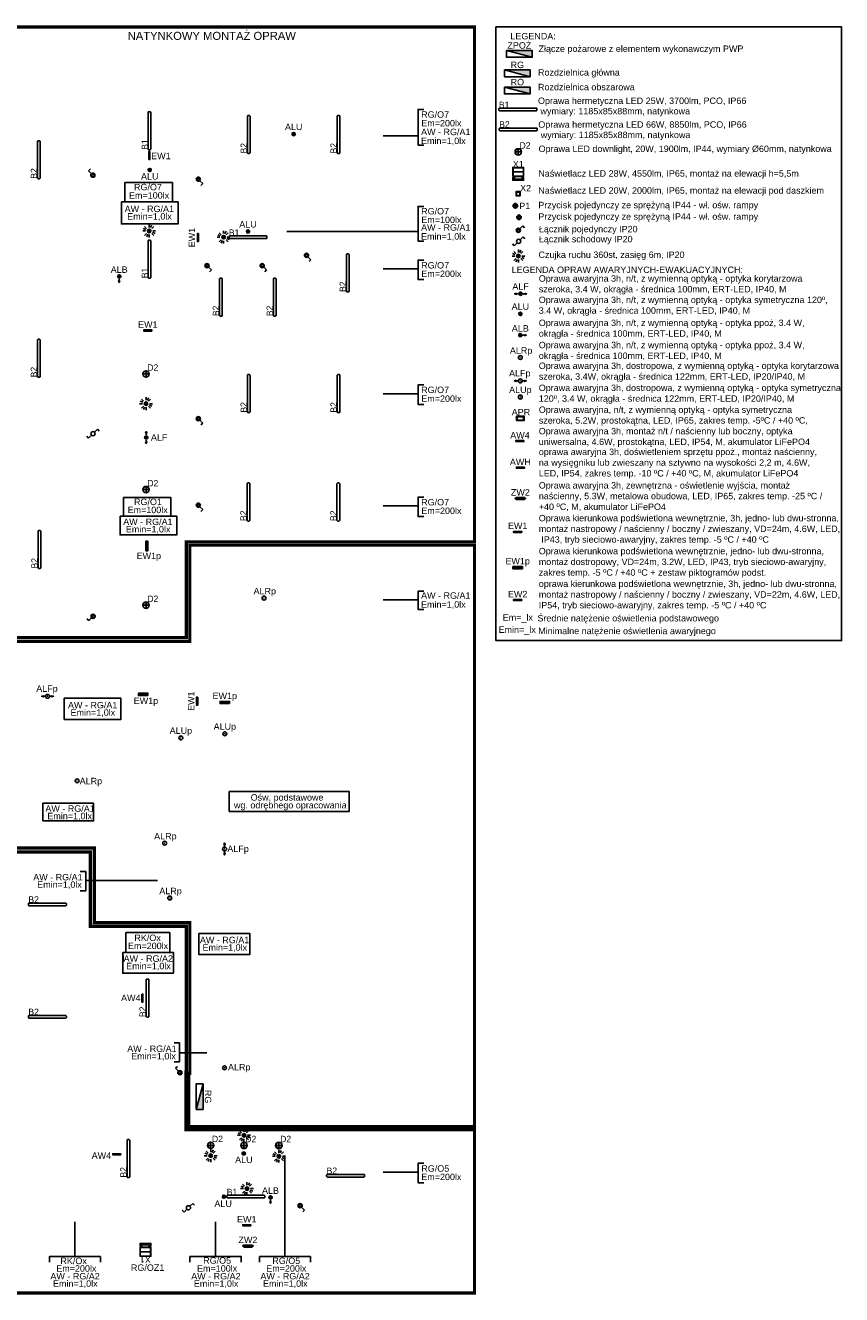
# Model space of a CAD drawing. Header units: millimetres. Extents: x 31144 to 89436, y 19352 to 26645.
# Tile 5 of 16: x 42088 to 44630, y 19368 to 23320. Entities that reach past the tile are written whole.
import ezdxf
from ezdxf.enums import TextEntityAlignment as Align

# ---------------------------------------------------------------- set-up
doc = ezdxf.new("R2010")
doc.units = ezdxf.units.MM
doc.header["$MEASUREMENT"] = 0
doc.linetypes.add('DASHED', pattern=[0.75, 0.5, -0.25])
for name, color, linetype in [('! PT Legenda', 7, 'Continuous'), ('! PT Opisy Legenda 2', 7, 'Continuous'), ('! PT Oświetlenie', 1, 'Continuous'), ('! PT Oświetlenie Adresy', 1, 'Continuous'), ('! PT Oświetlenie AW', 96, 'Continuous'), ('! PT Rozdzielnice', 5, 'Continuous'), ('_BDLUX_oprawy', 1, 'Continuous'), ('_HSA_ZAKRES_OPRACOWANIA', 213, 'Continuous')]:
    doc.layers.add(name, color=color, linetype=linetype)
doc.layers.add('!PT Strefa zasilania rozdzielnicy', color=7, linetype='Continuous', plot=False)
doc.layers.add('OSW_AWARYJNE', color=210, linetype='Continuous', lineweight=25)
doc.layers.add('OSW_AWARYJNE_KIERUNKOWE', color=3, linetype='Continuous', lineweight=25)
doc.styles.add('170401-11-Conveyor$0$ARIAL', font='arial.ttf', dxfattribs={"height": 5})
doc.styles.add('ARIAL', font='arial.ttf')

# ---------------------------------------------------------------- blocks, each defined once
blk = doc.blocks.new('Rozdzielnica m')
blk.add_hatch(color=256).paths.add_polyline_path([(40, 21.2), (-40, 21.2), (40, 0)])
blk.add_lwpolyline([(40, 0), (-40, 21.2)])
blk.add_lwpolyline([(-40, 21.2), (40, 21.2), (40, 0), (-40, 0)], close=True)
at = {"color": 7}
blk.add_attdef('NAZWA', (10.4, 31.2), '', height=20, dxfattribs=at)
blk = doc.blocks.new('EW2')
blk.add_lwpolyline([(125, -17), (125, 17), (-125, 17), (-125, -17)], close=True)
for points in [[(125, -17), (-125, 17)], [(-125, -17), (125, 17)]]:
    blk.add_lwpolyline(points)
blk = doc.blocks.new('EW1p')
for points in [[(148, -35), (148, 35), (-148, 35), (-148, -35)], [(125, -17), (125, 17), (-125, 17), (-125, -17)]]:
    blk.add_lwpolyline(points, close=True)
for points in [[(-125, -17), (125, 17)], [(125, -17), (-125, 17)]]:
    blk.add_lwpolyline(points)
blk = doc.blocks.new('EW1')
for points in [[(-125, -17), (125, 17)], [(125, -17), (-125, 17)]]:
    blk.add_lwpolyline(points)
blk.add_lwpolyline([(125, -17), (125, 17), (-125, 17), (-125, -17)], close=True)
blk = doc.blocks.new('ZW2')
for points in [[(135.5, 0), (-135.5, 0), (-135.5, -17), (-157.5, -17), (-157.5, -40), (-127.5, -40), (-127.5, -65), (127.5, -65), (127.5, -40), (157.5, -40), (157.5, -17), (135.5, -17), (135.5, 0)], [(157.5, -40), (157.5, -17), (-157.5, -17)], [(135.5, -17), (-135.5, -17)], [(-127.5, -40), (127.5, -40)], [(127.5, -40), (127.5, -65), (-127.5, -65), (-127.5, -40)], [(-127.5, -40), (-127.5, -65)], [(122.5, -40), (122.5, -60), (-122.5, -60), (-122.5, -40)], [(127.5, -40), (127.5, -65)]]:
    blk.add_lwpolyline(points)
blk = doc.blocks.new('AWH')
h = blk.add_hatch()
h.set_pattern_fill('ANSI31', color=256, scale=2.5, style=0)
h.set_pattern_definition([(45, (-2458.9335, 3747.364), (-5.61266, 5.61266), [])])
h.paths.add_polyline_path([(125, -17), (125, 17), (-125, 17), (-125, -17)])
at = {"ltscale": 0.1}
blk.add_lwpolyline([(125, 17), (125, -17), (-125, -17), (-125, 17)], close=True, dxfattribs=at)
blk = doc.blocks.new('AW4')
h = blk.add_hatch()
h.set_pattern_fill('ANSI31', color=256, scale=2.5, style=0)
h.set_pattern_definition([(45, (-2458.9335, 3747.364), (-5.61266, 5.61266), [])])
h.paths.add_polyline_path([(125, -17), (125, 17), (-125, 17), (-125, -17)])
at = {"ltscale": 0.1}
blk.add_lwpolyline([(125, 17), (125, -17), (-125, -17), (-125, 17)], close=True, dxfattribs=at)
blk = doc.blocks.new('ALUp')
at = {"ltscale": 0.1}
for radius in [61, 3.07]:
    blk.add_circle((0, 0), radius, dxfattribs=at)
blk = doc.blocks.new('ALFp')
at = {"ltscale": 0.1}
for points in [[(-13.1, 2), (-13.1, -2), (-18.6, 0), (-13.1, 2)], [(-13.1, 0), (-8.1, 0)], [(13.1, 2), (13.1, -2), (18.6, 0), (13.1, 2)], [(13.1, 0), (8.1, 0)]]:
    blk.add_lwpolyline(points, dxfattribs=at)
for radius in [6.1, 0.375]:
    blk.add_circle((0, 0), radius, dxfattribs=at)
blk = doc.blocks.new('ALRp')
at = {"ltscale": 0.1}
for radius in [6.1, 0.307]:
    blk.add_circle((0, 0), radius, dxfattribs=at)
blk = doc.blocks.new('ALB')
h = blk.add_hatch()
h.set_pattern_fill('ANSI31', color=256, scale=2.5, angle=360)
h.set_pattern_definition([(45, (-3134.228, 4869.684), (-5.61266, 5.61266), [])])
h.paths.add_polyline_path([(50, 0, 1), (-50, 0, 1)])
at = {"ltscale": 0.1}
for points in [[(131, 20), (131, -20), (186, 0), (131, 20)], [(131, 0), (81, 0)]]:
    blk.add_lwpolyline(points, dxfattribs=at)
for radius in [50, 3.75]:
    blk.add_circle((0, 0), radius, dxfattribs=at)
blk = doc.blocks.new('ALU')
h = blk.add_hatch()
h.set_pattern_fill('ANSI31', color=256, scale=2.5, angle=360)
h.set_pattern_definition([(45, (-3134.23, 4869.686), (-5.61266, 5.61266), [])])
h.paths.add_polyline_path([(50, 0, 1), (-50, 0, 1)])
at = {"ltscale": 0.1}
for radius in [50, 3.07]:
    blk.add_circle((0, 0), radius, dxfattribs=at)
blk = doc.blocks.new('ALF')
h = blk.add_hatch()
h.set_pattern_fill('ANSI31', color=256, scale=0.25, angle=360)
h.set_pattern_definition([(45, (-313.4228, 486.9684), (-0.561266, 0.561266), [])])
h.paths.add_polyline_path([(5, 0, 1), (-5, 0, 1)])
at = {"ltscale": 0.1}
for points in [[(-13.1, 2), (-13.1, -2), (-18.6, 0), (-13.1, 2)], [(-13.1, 0), (-8.1, 0)], [(13.1, 2), (13.1, -2), (18.6, 0), (13.1, 2)], [(13.1, 0), (8.1, 0)]]:
    blk.add_lwpolyline(points, dxfattribs=at)
for radius in [5, 0.375]:
    blk.add_circle((0, 0), radius, dxfattribs=at)
blk = doc.blocks.new('APR')
at = {"layer": 'OSW_AWARYJNE', "linetype": 'ByBlock'}
for points in [[(-11.8, -6.8), (11.8, -6.8), (11.8, 6.8), (-11.8, 6.8)], [(-10.3, -5.3), (10.3, -5.3), (10.3, 5.3), (-10.3, 5.3)]]:
    blk.add_lwpolyline(points, close=True, dxfattribs=at)
blk = doc.blocks.new('Czujka obecności (ruchu) 360')
blk.add_hatch(color=256).paths.add_polyline_path([(55, 0, 1), (-55, 0, 1)])
for points in [[(-112, 0), (-199, 0)], [(-104, 43), (-184, 76)], [(-141, 141), (-79, 79)], [(0, 112), (0, 199)], [(43, 104), (76, 184)], [(79, 79), (141, 141)], [(112, 0), (199, 0)], [(-79, -79), (-141, -141)], [(-43, -104), (-76, -184)], [(0, -112), (0, -199)], [(79, -79), (141, -141)], [(104, -43), (184, -76)]]:
    blk.add_lwpolyline(points)
blk.add_circle((0, 0), 55.3)
blk = doc.blocks.new('BDlux_B1')
at = {"layer": '_BDLUX_oprawy'}
blk.add_lwpolyline([(-56.75, -4.25), (56.75, -4.25, 0.4142136), (59.25, -1.75), (59.25, 1.75, 0.4142136), (56.75, 4.25), (-56.75, 4.25, 0.4142136), (-59.25, 1.75), (-59.25, -1.75, 0.4142136)], format="xyb", close=True, dxfattribs=at)
at = {"layer": '_BDLUX_oprawy', "color": 7, "lineweight": 30, "insert": (-59.25, 24.25), "char_height": 20, "attachment_point": 1}
blk.add_mtext_dynamic_manual_height_columns('B1', width=105.3716, gutter_width=1, heights=[0], dxfattribs=at)
blk = doc.blocks.new('BDlux_B2')
at = {"layer": '_BDLUX_oprawy'}
blk.add_lwpolyline([(-56.8, -4.2), (56.8, -4.2, 0.414214), (59.2, -1.8), (59.2, 1.8, 0.414214), (56.8, 4.2), (-56.8, 4.2, 0.414214), (-59.2, 1.8), (-59.2, -1.8, 0.414214)], format="xyb", close=True, dxfattribs=at)
at = {"layer": '_BDLUX_oprawy', "color": 7, "lineweight": 30, "insert": (-59.2, 25.4), "char_height": 20, "attachment_point": 1}
blk.add_mtext_dynamic_manual_height_columns('B2', width=105.372, gutter_width=1, heights=[0], dxfattribs=at)
blk = doc.blocks.new('BDlux_D2')
at = {"layer": '_BDLUX_oprawy'}
for p, q in [((-9.5, 0), (9.5, 0)), ((0, 9.5), (0, -9.5))]:
    blk.add_line(p, q, dxfattribs=at)
for radius in [10, 9.5]:
    blk.add_circle((0, 0), radius, dxfattribs=at)
at = {"layer": '_BDLUX_oprawy', "color": 7, "lineweight": 30, "insert": (4.1, 30), "char_height": 20, "attachment_point": 1}
blk.add_mtext_dynamic_manual_height_columns('D2', width=105.372, gutter_width=1, heights=[0], dxfattribs=at)
blk = doc.blocks.new('BDlux_X1')
at = {"layer": '_BDLUX_oprawy'}
blk.add_line((-16.15, 26), (16.15, 26), dxfattribs=at)
for points in [[(-16.9, 12), (16.9, 12), (16.9, 40), (-16.9, 40)], [(-16.15, 12.75), (16.15, 12.75), (16.15, 39.25), (-16.15, 39.25)], [(-11.9, 4), (11.9, 4), (11.9, 12), (-11.9, 12)]]:
    blk.add_lwpolyline(points, close=True, dxfattribs=at)
blk.add_lwpolyline([(-11.9, 8), (-16.9, 8), (-16.9, 0), (16.9, 0), (16.9, 8), (11.9, 8)], dxfattribs=at)
at = {"layer": '_BDLUX_oprawy', "color": 7, "lineweight": 30, "insert": (-16.9, 60), "char_height": 20, "attachment_point": 1, "style": 'ARIAL'}
blk.add_mtext_dynamic_manual_height_columns('X1', width=105.3716, gutter_width=1, heights=[0], dxfattribs=at)
blk = doc.blocks.new('BDlux_X2')
at = {"layer": '_BDLUX_oprawy'}
for points in [[(-6, -2), (6, -2), (6, 0), (-6, 0)], [(-6, -2), (6, -2), (6, -14), (-6, -14)], [(-5, -3), (5, -3), (5, -13), (-5, -13)]]:
    blk.add_lwpolyline(points, close=True, dxfattribs=at)
at = {"layer": '_BDLUX_oprawy', "color": 7, "lineweight": 30, "insert": (6, 20), "char_height": 20, "attachment_point": 1, "style": 'ARIAL'}
blk.add_mtext_dynamic_manual_height_columns('X2', width=105.372, gutter_width=1, heights=[0], dxfattribs=at)
blk = doc.blocks.new('A$7E879103992F2')
at = {"layer": '!PT Strefa zasilania rozdzielnicy', "transparency": 33554687}
h = blk.add_hatch(color=1, dxfattribs=at)
h.dxf.hatch_style = 1
h.paths.add_polyline_path([(4, 0, 1), (-4, 0, 1)])
blk.add_circle((0, 0), 7.18)
at = {"color": 1}
blk.add_circle((0, 0), 3.98, dxfattribs=at)
blk = doc.blocks.new('G$CFBBB206A')
at = {"transparency": 33554687}
h = blk.add_hatch(color=256, dxfattribs=at)
h.dxf.hatch_style = 1
h.paths.add_polyline_path([(7.2, 0, 1), (-7.2, 0, 1), (7.2, 0, 1)], is_closed=False)
h.paths.add_polyline_path([(4, 0, 1), (-4, 0, 1), (4, 0, 1)], is_closed=False, flags=16)
blk.add_circle((0, 0), 7.18)
at = {"color": 1}
blk.add_circle((0, 0), 3.98, dxfattribs=at)
blk = doc.blocks.new('Łącznik pojedyńczy IP20')
for p, q in [((46.8, 46.8), (136.8, 136.8)), ((136.8, 136.8), (194.4, 79.2))]:
    blk.add_line(p, q)
for radius in [64.8, 39.8]:
    blk.add_circle((0, 0), radius)
blk = doc.blocks.new('Łącznik schodowy IP20')
for p, q in [((46.8, 46.8), (136.8, 136.8)), ((136.8, 136.8), (194.4, 79.2)), ((-136.8, -136.8), (-194.4, -79.2)), ((-46.8, -46.8), (-136.8, -136.8))]:
    blk.add_line(p, q)
blk.add_circle((0, 0), 64.8)

msp = doc.modelspace()

# ---------------------------------------------------------------- linework, layer by layer
at = {"layer": '! PT Opisy Legenda 2'}
msp.add_lwpolyline([(43553.5, 23315.3), (44630.1, 23315.3), (44630.1, 21404.6), (43553.5, 21404.6)], close=True, dxfattribs=at)
for points in [[(43311.2, 22976.3), (43202.6, 22976.3)], [(43311.2, 22678), (42902.2, 22678)], [(42895.7, 19486.4), (42895.7, 19800.9)], [(42895.7, 19486.4), (42895.7, 19800.9)], [(42241.7, 19486.4), (42241.7, 19595)], [(42241.7, 19486.4), (42241.7, 19595)], [(42680.2, 19486.4), (42680.2, 19595)], [(42680.2, 19486.4), (42680.2, 19595)], [(42321.8, 19469.2), (42321.8, 19486.4), (42163, 19486.4), (42163, 19468.8)], [(42760.3, 19469.2), (42760.3, 19486.4), (42600.5, 19486.4), (42600.5, 19468.8)], [(42975.8, 19469.2), (42975.8, 19486.4), (42817.1, 19486.4), (42817.1, 19468.8)]]:
    msp.add_lwpolyline(points)

# ---------------------------------------------------------------- block references
at = {"layer": '! PT Oświetlenie', "xscale": 0.1, "yscale": 0.1, "zscale": 0.1}
for p, rotation in [((42298.2, 22853.8), 89.99999999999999), ((42626.5, 22841.4), 270), ((42963.4, 22604.3), 270), ((42653.4, 22572.3), 270), ((42825.4, 22572.3), 270), ((42626.5, 22095.7), 270), ((42626.5, 21826.3), 270), ((42298.9, 21480.4), 180), ((42943.6, 19644.9), 270)]:
    msp.add_blockref('Łącznik pojedyńczy IP20', p, dxfattribs=dict(at, rotation=rotation))
at = {"layer": '! PT Oświetlenie'}
msp.add_blockref('A$7E879103992F2', (43613.9, 22758.6), dxfattribs=at)
at = {"layer": '! PT Oświetlenie', "xscale": 0.1, "yscale": 0.1, "zscale": 0.1}
for name, p in [('Łącznik pojedyńczy IP20', (43623.4, 22682.1)), ('Czujka obecności (ruchu) 360', (42705.2, 22660.7)), ('Łącznik schodowy IP20', (43624.1, 22647.9)), ('Czujka obecności (ruchu) 360', (43623.4, 22602.2, -15438)), ('Czujka obecności (ruchu) 360', (42463.6, 22142.3)), ('Łącznik schodowy IP20', (42298.4, 22049)), ('Czujka obecności (ruchu) 360', (42768.7, 19864.3)), ('Czujka obecności (ruchu) 360', (42665.1, 19800.7)), ('Czujka obecności (ruchu) 360', (42877.4, 19798.9)), ('Czujka obecności (ruchu) 360', (42778, 19698.1)), ('Łącznik schodowy IP20', (42595.7, 19638.5))]:
    msp.add_blockref(name, p, dxfattribs=at)
at = {"layer": '! PT Rozdzielnice'}
ref = msp.add_blockref('Rozdzielnica m', (43626.3, 23220.9, -7719), dxfattribs=at)
ref.add_attrib('NAZWA', 'ZPOŻ', dxfattribs={"layer": '0', "color": 7, "height": 20, "style": 'ARIAL'}).set_placement((43626.4, 23247.9, -7719), align=Align.CENTER)
ref = msp.add_blockref('Rozdzielnica m', (43620, 23160.3, -7719), dxfattribs=at)
ref.add_attrib('NAZWA', 'RG', dxfattribs={"layer": '0', "color": 7, "height": 20, "style": 'ARIAL'}).set_placement((43620.1, 23187.3, -7719), align=Align.CENTER)
ref = msp.add_blockref('Rozdzielnica m', (43620, 23106.8, -7719), dxfattribs=at)
ref.add_attrib('NAZWA', 'RO', dxfattribs={"layer": '0', "color": 7, "height": 20, "style": 'ARIAL'}).set_placement((43620.1, 23133.8, -7719), align=Align.CENTER)
ref = msp.add_blockref('Rozdzielnica m', (42619.9, 19984.9), dxfattribs=dict(at, rotation=270))
ref.add_attrib('NAZWA', 'RG', dxfattribs={"layer": '0', "color": 7, "height": 20, "rotation": 270, "style": 'ARIAL'}).set_placement((42646.9, 19984.7), align=Align.CENTER)
ref = msp.add_blockref('Rozdzielnica m', (42619.9, 19984.9), dxfattribs=dict(at, rotation=270))
ref.add_attrib('NAZWA', 'RG', dxfattribs={"layer": '0', "color": 7, "height": 20, "rotation": 270, "style": 'ARIAL'}).set_placement((42646.9, 19984.7), align=Align.CENTER)
at = {"layer": '_BDLUX_oprawy'}
for name, p in [('BDlux_B1', (43621.9, 23058.5)), ('BDlux_B2', (43622.9, 22996.5)), ('BDlux_D2', (43622.9, 22926.3)), ('BDlux_X1', (43622.9, 22837.9)), ('BDlux_X2', (43622.9, 22803.5)), ('BDlux_B1', (42780.9, 22660.6)), ('BDlux_D2', (42463.6, 22234.8)), ('BDlux_D2', (42463.6, 21514.8)), ('BDlux_B2', (42156.4, 20583.1)), ('BDlux_B2', (42156.4, 20233.1)), ('BDlux_D2', (42664.9, 19832.9)), ('BDlux_D2', (42768.7, 19832.7)), ('BDlux_D2', (42877.4, 19832.7)), ('BDlux_B2', (43085.3, 19738.4)), ('BDlux_B1', (42774.4, 19673.4))]:
    msp.add_blockref(name, p, dxfattribs=at)
for name, p, rotation in [('BDlux_B1', (42474.1, 22992.3), 90), ('BDlux_B2', (42783.4, 22980.6), 90), ('BDlux_B2', (43063.4, 22980.6), 90), ('BDlux_B2', (42129.9, 22902.1), 90), ('BDlux_B1', (42474.1, 22592.3), 90), ('BDlux_B2', (43091.9, 22549.6), 90), ('BDlux_B2', (42696.9, 22474.1), 90), ('BDlux_B2', (42864.4, 22474.1), 90), ('BDlux_B2', (42129.9, 22283.6), 90), ('BDlux_B2', (42783.4, 22173.8), 90), ('BDlux_B2', (43063.4, 22173.8), 90), ('BDlux_B2', (42782.6, 21836.2), 90), ('BDlux_B2', (43062.6, 21836.2), 90), ('BDlux_B2', (42131.6, 21688.3), 90), ('BDlux_B2', (42468.6, 20291.6), 90), ('BDlux_B2', (42408.6, 19791.8), 90), ('BDlux_X1', (42461.8, 19527.4), 180)]:
    msp.add_blockref(name, p, dxfattribs=dict(at, rotation=rotation))
at = {"layer": 'OSW_AWARYJNE', "color": 1, "xscale": 0.1, "yscale": 0.1, "zscale": 0.1}
for name, p in [('ALU', (42923.5, 22981.8)), ('ALU', (42475.1, 22870.1)), ('ALU', (42781.2, 22678.3)), ('ALU', (43629.5, 22421.9)), ('ALB', (43629.4, 22355.9)), ('ALUp', (43629.5, 22163)), ('ZW2', (43629.5, 21850.2)), ('ALUp', (42572.2, 21101.7)), ('ALUp', (42709.1, 21114.6)), ('ALU', (42768, 19807.6)), ('ALU', (42706.4, 19673)), ('ZW2', (42781.1, 19522.5))]:
    msp.add_blockref(name, p, dxfattribs=at)
for p, rotation in [((42380.4, 22538.7), 270), ((42851.6, 19671), 269.9999999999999)]:
    msp.add_blockref('ALB', p, dxfattribs=dict(at, rotation=rotation))
at = {"layer": 'OSW_AWARYJNE'}
for name, p in [('ALF', (43630.2, 22484.7)), ('ALRp', (43629.5, 22286.1)), ('ALFp', (43629.5, 22213.3)), ('APR', (43629.4, 22096.6)), ('ALRp', (42831.2, 21536.9)), ('ALFp', (42157, 21231.1)), ('ALRp', (42248.9, 20968)), ('ALRp', (42521.6, 20773.9)), ('ALRp', (42537.6, 20603.2)), ('ALRp', (42708, 20074.5))]:
    msp.add_blockref(name, p, dxfattribs=at)
at = {"layer": 'OSW_AWARYJNE', "rotation": 90}
for name, p in [('ALF', (42464.4, 22037)), ('ALFp', (42708.3, 20755.8))]:
    msp.add_blockref(name, p, dxfattribs=at)
at = {"layer": 'OSW_AWARYJNE', "xscale": 0.1, "yscale": 0.1, "zscale": 0.1}
for name, p in [('AW4', (43628.3, 22026)), ('AWH', (43629.5, 21943.2)), ('AW4', (42372.4, 19805.1))]:
    msp.add_blockref(name, p, dxfattribs=at)
at = {"layer": 'OSW_AWARYJNE', "xscale": 0.1, "yscale": 0.1, "zscale": 0.1, "rotation": 90}
msp.add_blockref('AW4', (42452.3, 20291.6), dxfattribs=at)
at = {"layer": 'OSW_AWARYJNE_KIERUNKOWE', "xscale": 0.1, "yscale": 0.1, "zscale": 0.1}
for name, p, rotation in [('EW1', (42474.2, 22915.2), 90), ('EW1', (42625.3, 22659.7), 90), ('EW1p', (42466.1, 21699), 270), ('EW1', (42622.8, 21216), 90)]:
    msp.add_blockref(name, p, dxfattribs=dict(at, rotation=rotation))
for name, p in [('EW1', (42469.2, 22370.3)), ('EW1', (43621.1, 21743.1)), ('EW1p', (43621.1, 21631.7)), ('EW2', (43621.1, 21530.7)), ('EW1p', (42454.6, 21237)), ('EW1p', (42708.9, 21212)), ('EW1', (42777.5, 19584))]:
    msp.add_blockref(name, p, dxfattribs=at)

# ---------------------------------------------------------------- texts
at = {"layer": '! PT Legenda', "style": 'ARIAL'}
for s, p in [('Przycisk pojedynczy ze sprężyną IP44 - wł. ośw. rampy', (43685.5, 22750.9)), ('Przycisk pojedynczy ze sprężyną IP44 - wł. ośw. rampy', (43685.5, 22715.1)), ('Łącznik pojedynczy IP20', (43687.1, 22676.1, -15438)), ('Łącznik schodowy IP20', (43687.2, 22644.8)), ('Czujka ruchu 360st, zasięg 6m, IP20', (43686, 22596.1, -15438))]:
    msp.add_text(s, height=20, dxfattribs=at).set_placement(p)
at = {"layer": '! PT Opisy Legenda 2', "style": 'ARIAL'}
for s, p in [('LEGENDA:', (43598.5, 23276.7, 7719)), ('Złącze pożarowe z elementem wykonawczym PWP', (43686.1, 23237.7, 857.7)), ('Rozdzielnica główna', (43684.5, 23163.9, 857.7)), ('Rozdzielnica obszarowa', (43684.5, 23118.3, 857.7)), ('Oprawa hermetyczna LED 25W, 3700lm, PCO, IP66', (43684.4, 23075.6, 23157)), (' wymiary: 1185x85x88mm, natynkowa', (43684.4, 23043.3, 23157)), ('Oprawa hermetyczna LED 66W, 8850lm, PCO, IP66', (43685.4, 23001.6, 23157)), (' wymiary: 1185x85x88mm, natynkowa', (43685.4, 22969.3, 23157)), ('Oprawa LED downlight, 20W, 1900lm, IP44, wymiary Ø60mm, natynkowa', (43686.3, 22926.1, 23157)), ('Naświetlacz LED 28W, 4550lm, IP65, montaż na elewacji h=5,5m', (43685.4, 22849.3, 23157)), ('Naświetlacz LED 20W, 2000lm, IP65, montaż na elewacji pod daszkiem', (43685.4, 22796.2, 23157)), ('LEGENDA OPRAW AWARYJNYCH-EWAKUACYJNYCH:', (43602.5, 22549.3, 31733.7))]:
    msp.add_text(s, height=20, dxfattribs=at).set_placement(p)
at = {"layer": '! PT Opisy Legenda 2', "char_height": 20, "attachment_point": 1, "style": 'ARIAL'}
for s, insert, width in [('Oprawa awaryjna 3h, n/t, z wymienną optyką - optyka korytarzowa szeroka, 3.4 W, okrągła - średnica 100mm, ERT-LED, IP40, M', (43686.9, 22542.2), 906.331), ('Oprawa awaryjna 3h, n/t, z wymienną optyką - optyka symetryczna 120º, 3.4 W, okrągła - średnica 100mm, ERT-LED, IP40, M', (43686.9, 22475.6), 900.257), ('Oprawa awaryjna 3h, n/t, z wymienną optyką - optyka ppoż, 3.4 W, okrągła - średnica 100mm, ERT-LED, IP40, M', (43686.9, 22404.1), 889), ('Oprawa awaryjna 3h, n/t, z wymienną optyką - optyka ppoż, 3.4 W, okrągła - średnica 100mm, ERT-LED, IP40, M', (43686.9, 22335), 889), ('Oprawa awaryjna 3h, dostropowa, z wymienną optyką - optyka korytarzowa szeroka, 3.4W, okrągła - średnica 122mm, ERT-LED, IP20/IP40, M', (43686.9, 22270.4), 943.196), ('Oprawa awaryjna 3h, dostropowa, z wymienną optyką - optyka symetryczna 120º, 3.4 W, okrągła - średnica 122mm, ERT-LED, IP20/IP40, M', (43686.9, 22201.6), 957.661), ('Oprawa awaryjna, n/t, z wymienną optyką - optyka symetryczna szeroka, 5.2W, prostokątna, LED, IP65, zakres temp. -5ºC / +40 ºC,', (43686.9, 22133.6), 889), ('Oprawa awaryjna 3h, montaż n/t / naścienny lub boczny, optyka uniwersalna, 4.6W, prostokątna, LED, IP54, M, akumulator LiFePO4', (43686.9, 22066.9), 889), ('oprawa awaryjna 3h, doświetleniem sprzętu ppoż., montaż naścienny, na wysięgniku lub zwieszany na sztywno na wysokości 2,2 m, 4.6W,  LED, IP54, zakres temp. -10 ºC / +40 ºC, M, akumulator LiFePO4', (43686.9, 22002.3), 889), ('Oprawa awaryjna 3h, zewnętrzna - oświetlenie wyjścia, montaż naścienny, 5.3W, metalowa obudowa, LED, IP65, zakres temp. -25 ºC / +40 ºC, M, akumulator LiFePO4', (43686.9, 21898.1), 889), ('Oprawa kierunkowa podświetlona wewnętrznie, 3h, jedno- lub dwu-stronna, montaż nastropowy / naścienny / boczny / zwieszany, VD=24m, 4.6W, LED,  IP43, tryb sieciowo-awaryjny, zakres temp. -5 ºC / +40 ºC', (43686.9, 21796.1), 936.047), ('Oprawa kierunkowa podświetlona wewnętrznie, jedno- lub dwu-stronna, montaż dostropowy, VD=24m, 3.2W, LED, IP43, tryb sieciowo-awaryjny, zakres temp. -5 ºC / +40 ºC + zestaw piktogramów podst.', (43686.9, 21693.3), 936.047), ('oprawa kierunkowa podświetlona wewnętrznie, 3h, jedno- lub dwu-stronna, montaż nastropowy / naścienny / boczny / zwieszany, VD=22m, 4.6W, LED, IP54, tryb sieciowo-awaryjny, zakres temp. -5 ºC / +40 ºC ', (43686.9, 21591.6), 936.047)]:
    msp.add_mtext(s, dxfattribs=dict(at, insert=insert, width=width))
at = {"layer": '! PT Oświetlenie Adresy', "char_height": 20, "attachment_point": 1, "style": 'ARIAL', "bg_fill": 3, "box_fill_scale": 1, "bg_fill_color": 256, "bg_fill_true_color": 13158600, "bg_fill_transparency": 0}
for insert in [(43321, 22556.9, -230.3), (43321, 22168.1, -230.3), (43321, 21818.8, -230.3)]:
    msp.add_mtext('Em=200lx', dxfattribs=dict(at, insert=insert))
at = {"layer": '! PT Oświetlenie AW', "char_height": 20, "attachment_point": 1, "style": 'ARIAL', "bg_fill": 3, "box_fill_scale": 1, "bg_fill_color": 256, "bg_fill_true_color": 13158600, "bg_fill_transparency": 0}
for insert in [(42405.1, 22735.7), (42400.6, 21761.3), (43320.3, 21527.1), (42639.4, 20459.2), (42173.9, 19412.4), (42612.4, 19412.4)]:
    msp.add_mtext('Emin=1,0lx', dxfattribs=dict(at, insert=insert))
at = {"layer": '_HSA_ZAKRES_OPRACOWANIA', "color": 3, "linetype": 'DASHED', "ltscale": 60, "style": 'ARIAL'}
msp.add_text('NATYNKOWY MONTAŻ OPRAW', height=25, dxfattribs=at).set_placement((42406.5, 23275.2, 31733.7))
at = {"layer": 'OSW_AWARYJNE', "ltscale": 0.1, "style": '170401-11-Conveyor$0$ARIAL'}
for s, p in [('ALU', (42923.5, 23004.3, -0.2)), ('ALU', (42475.2, 22850.2, -0.2)), ('ALU', (42781.2, 22700.8, -0.2)), ('ALB', (42380.1, 22559.7, -0.2)), ('ALF', (43630.2, 22507.2, -0.2)), ('ALU', (43629.5, 22444.4, -0.2)), ('ALB', (43629.4, 22376.9, -0.2)), ('ALRp', (43631.9, 22307.8, -0.2)), ('ALFp', (43627.7, 22237.2, -0.2)), ('ALUp', (43629.5, 22185.5, -0.2)), ('APR', (43631.4, 22116.2, -0.2)), ('AW4', (43628.3, 22043.7, -0.2)), ('ALF', (42504.6, 22037.4, -0.2)), ('AWH', (43629.5, 21960.9, -0.2)), ('ZW2', (43629.5, 21866.2, -0.2)), ('ALRp', (42833.5, 21558.7, -0.2)), ('ALFp', (42155.2, 21255, -0.2)), ('ALUp', (42709.1, 21137.1, -0.2)), ('ALUp', (42572.3, 21124.3, -0.2)), ('ALRp', (42291.9, 20967.3, -0.2)), ('ALRp', (42523.9, 20795.6, -0.2)), ('ALFp', (42750.3, 20756.3, -0.2)), ('ALRp', (42540, 20625, -0.2)), ('AW4', (42416.3, 20291.9, -0.2)), ('ALRp', (42753.8, 20076.4, -0.2)), ('AW4', (42324.6, 19800.9, -0.2)), ('ALU', (42768.4, 19787.9, -0.2)), ('ALB', (42851.3, 19691.9, -0.2)), ('ALU', (42703.9, 19651.2, -0.2)), ('ZW2', (42781.1, 19538.5, -0.2))]:
    msp.add_text(s, height=20, dxfattribs=at).set_placement(p, align=Align.MIDDLE_CENTER)
at = {"layer": 'OSW_AWARYJNE_KIERUNKOWE', "ltscale": 0.1, "style": '170401-11-Conveyor$0$ARIAL'}
for s, p in [('EW1', (42510.1, 22913.7, -0.2)), ('EW1', (42469.2, 22389, -0.2)), ('EW1', (43621.1, 21761.8, -0.2)), ('EW1p', (42472.4, 21668.4, -0.2)), ('EW1p', (43621.1, 21652.2, -0.2)), ('EW2', (43621.1, 21549.4, -0.2)), ('EW1p', (42463.4, 21217.3, -0.2)), ('EW1p', (42708.9, 21232.5, -0.2)), ('EW1', (42777.5, 19602.7, -0.2))]:
    msp.add_text(s, height=20, dxfattribs=at).set_placement(p, align=Align.MIDDLE_CENTER)
for p in [(42606.6, 22659.7, -0.2), (42604.1, 21216, -0.2)]:
    msp.add_text('EW1', height=20, rotation=90, dxfattribs=at).set_placement(p, align=Align.MIDDLE_CENTER)

# ---------------------------------------------------------------- next in the draw order: linework, layer by layer
for points in [[(43328.4, 22589.7), (43311.2, 22589.7), (43311.2, 22529), (43328.8, 22529)], [(43311.2, 22561.9), (43202.6, 22561.9)], [(43311.2, 22173.2), (43202.6, 22173.2)], [(43328.4, 22200.9), (43311.2, 22200.9), (43311.2, 22140.2), (43328.8, 22140.2)], [(43311.2, 21823.9), (43202.6, 21823.9)], [(43328.4, 21851.6), (43311.2, 21851.6), (43311.2, 21791), (43328.8, 21791)]]:
    msp.add_lwpolyline(points)

# ---------------------------------------------------------------- next in the draw order: block references
at = {"layer": '! PT Oświetlenie', "xscale": 0.1, "yscale": 0.1, "zscale": 0.1}
msp.add_blockref('Czujka obecności (ruchu) 360', (42473.4, 22680.2), dxfattribs=at)

# ---------------------------------------------------------------- next in the draw order: texts
at = {"layer": '! PT Oświetlenie Adresy', "insert": (43626.2, 22768.1, -230.3), "char_height": 20, "attachment_point": 1, "style": 'ARIAL', "bg_fill": 3, "box_fill_scale": 1, "bg_fill_color": 256, "bg_fill_true_color": 13158600, "bg_fill_transparency": 0}
msp.add_mtext('P1', dxfattribs=at)
at = {"layer": '! PT Oświetlenie AW', "char_height": 20, "attachment_point": 1, "style": 'ARIAL', "bg_fill": 3, "box_fill_scale": 1, "bg_fill_color": 256, "bg_fill_true_color": 13158600, "bg_fill_transparency": 0}
for s, insert in [('Emin=1,0lx', (43320.3, 22970.7)), ('AW - RG/A1', (42397.1, 22758.8)), ('Emin=1,0lx', (43320.3, 22673.3)), ('AW - RG/A1', (42392.6, 21784.5)), ('AW - RG/A1', (43320.4, 21554.9)), ('Emin=_lx', (43561.8, 21448.7, 15438)), ('AW - RG/A1', (42631.5, 20482.4)), ('AW - RG/A2', (42165.9, 19435.5)), ('AW - RG/A2', (42604.4, 19435.5))]:
    msp.add_mtext(s, dxfattribs=dict(at, insert=insert))

# ---------------------------------------------------------------- next in the draw order: linework, layer by layer
for points in [[(42387, 22770.6), (42563.6, 22770.6), (42563.6, 22701.9), (42387, 22701.9)], [(42382.6, 21791.9), (42559.1, 21791.9), (42559.1, 21733.9), (42382.6, 21733.9)], [(42628.5, 20492.7), (42786.5, 20492.7), (42786.5, 20426.7), (42628.5, 20426.7)]]:
    msp.add_lwpolyline(points, close=True)
for points in [[(43328.4, 21558.4), (43311.2, 21558.4), (43311.2, 21501.8), (43328.8, 21501.8)], [(43311.2, 21531.7), (43202.6, 21531.7)]]:
    msp.add_lwpolyline(points)
at = {"layer": '_HSA_ZAKRES_OPRACOWANIA', "linetype": 'DASHED', "ltscale": 60, "const_width": 10}
msp.add_lwpolyline([(41444.5, 21360.5), (41662.4, 21360.5), (41662.4, 21395.5), (41697.4, 21395.5), (41697.4, 21411.2), (41757.4, 21411.2), (41757.4, 21402.5), (42599.9, 21402.5), (42599.9, 21701.9), (43486.8, 21701.9), (43486.8, 19891.4), (42596.9, 19891.4), (42596.9, 20057.1), (42599.9, 20057.1), (42599.9, 20526.1), (42302.4, 20526.1), (42302.4, 20759.1), (41444.5, 20759.1), (41444.5, 21360.5)], dxfattribs=at)

# ---------------------------------------------------------------- next in the draw order: block references
at = {"layer": '! PT Oświetlenie'}
msp.add_blockref('G$CFBBB206A', (43625.2, 22722.7), dxfattribs=at)

# ---------------------------------------------------------------- next in the draw order: texts
at = {"layer": '! PT Opisy Legenda 2', "style": 'ARIAL'}
msp.add_text('Minimalne natężenie oświetlenia awaryjnego', height=20, dxfattribs=at).set_placement((43685.3, 21424.7, 15438))
at = {"layer": '! PT Oświetlenie Adresy', "insert": (43574.7, 21486.5, 15438), "char_height": 20, "attachment_point": 1, "style": 'ARIAL', "bg_fill": 3, "box_fill_scale": 1, "bg_fill_color": 256, "bg_fill_true_color": 13158600, "bg_fill_transparency": 0}
msp.add_mtext('Em=_lx', dxfattribs=at)
at = {"layer": '! PT Oświetlenie AW', "char_height": 20, "attachment_point": 1, "style": 'ARIAL', "bg_fill": 3, "box_fill_scale": 1, "bg_fill_color": 256, "bg_fill_true_color": 13158600, "bg_fill_transparency": 0}
for insert in [(43320.4, 22998.5), (43320.4, 22701)]:
    msp.add_mtext('AW - RG/A1', dxfattribs=dict(at, insert=insert))

# ---------------------------------------------------------------- next in the draw order: linework, layer by layer
for points in [[(43311.2, 22976.3), (43202.6, 22976.3)], [(43311.2, 22678), (42902.2, 22678)]]:
    msp.add_lwpolyline(points)

# ---------------------------------------------------------------- next in the draw order: texts
at = {"layer": '! PT Opisy Legenda 2', "style": 'ARIAL'}
msp.add_text('Średnie natężenie oświetlenia podstawowego', height=20, dxfattribs=at).set_placement((43682.7, 21464.3, 15438))
at = {"layer": '! PT Oświetlenie Adresy', "char_height": 20, "attachment_point": 1, "style": 'ARIAL', "bg_fill": 3, "box_fill_scale": 1, "bg_fill_color": 256, "bg_fill_true_color": 13158600, "bg_fill_transparency": 0}
for s, insert in [('Em=200lx', (43321, 23025.8, -230.3)), ('Em=100lx', (42410.7, 22800.8, -230.3)), ('Em=100lx', (43321, 22724.7, -230.3)), ('Em=100lx', (42406.3, 21821.5, -230.3)), ('wg. odrębnego opracowania', (42737.5, 20902.1, -230.3))]:
    msp.add_mtext(s, dxfattribs=dict(at, insert=insert))
at = {"layer": '! PT Oświetlenie AW', "char_height": 20, "attachment_point": 1, "style": 'ARIAL', "bg_fill": 3, "box_fill_scale": 1, "bg_fill_color": 256, "bg_fill_true_color": 13158600, "bg_fill_transparency": 0}
for insert in [(42228.7, 21190.5), (42156.4, 20868.4), (42124.8, 20654.8), (42417.5, 20120.6)]:
    msp.add_mtext('Emin=1,0lx', dxfattribs=dict(at, insert=insert))

# ---------------------------------------------------------------- next in the draw order: linework, layer by layer
for points in [[(43328.4, 23058.6), (43311.2, 23058.6), (43311.2, 22947.8), (43328.8, 22947.8)], [(43328.4, 22756.6), (43311.2, 22756.6), (43311.2, 22648.4), (43328.8, 22648.4)], [(42275.8, 20657.2), (42499.9, 20657.2)], [(42568.4, 20121.1), (42652.9, 20121.1)]]:
    msp.add_lwpolyline(points)
msp.add_lwpolyline([(42398, 22830.8), (42545.8, 22830.8), (42545.8, 22770.6), (42398, 22770.6)], close=True)

# ---------------------------------------------------------------- next in the draw order: block references
at = {"layer": '! PT Oświetlenie', "xscale": 0.1, "yscale": 0.1, "zscale": 0.1, "rotation": 89.99999999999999}
msp.add_blockref('Łącznik pojedyńczy IP20', (42569.2, 20059.1), dxfattribs=at)

# ---------------------------------------------------------------- next in the draw order: texts
at = {"layer": '! PT Oświetlenie Adresy', "char_height": 20, "attachment_point": 1, "style": 'ARIAL', "bg_fill": 3, "box_fill_scale": 1, "bg_fill_color": 256, "bg_fill_true_color": 13158600, "bg_fill_transparency": 0}
for s, insert in [('RG/O1', (42426.2, 21846.5, -230.3)), ('Ośw. podstawowe', (42789.6, 20926.4, -230.3))]:
    msp.add_mtext(s, dxfattribs=dict(at, insert=insert))
at = {"layer": '! PT Oświetlenie AW', "char_height": 20, "attachment_point": 1, "style": 'ARIAL', "bg_fill": 3, "box_fill_scale": 1, "bg_fill_color": 256, "bg_fill_true_color": 13158600, "bg_fill_transparency": 0}
for insert in [(42220.7, 21213.7), (42150.2, 20891.6), (42112.5, 20678), (42405.2, 20143.8)]:
    msp.add_mtext('AW - RG/A1', dxfattribs=dict(at, insert=insert))

# ---------------------------------------------------------------- next in the draw order: linework, layer by layer
for points in [[(42393.8, 21850.7), (42540.6, 21850.7), (42540.6, 21791.9), (42393.8, 21791.9)], [(42209.1, 21225.3), (42385.6, 21225.3), (42385.6, 21159.3), (42209.1, 21159.3)], [(42722.7, 20934.5), (43096.4, 20934.5), (43096.4, 20872.6), (42722.7, 20872.6)], [(42142.6, 20897.9), (42300.5, 20897.9), (42300.5, 20843.3), (42142.6, 20843.3)]]:
    msp.add_lwpolyline(points, close=True)
for points in [[(42258.6, 20625.4), (42275.8, 20625.4), (42275.8, 20685.4), (42258.2, 20685.4)], [(42551.3, 20093.2), (42568.4, 20093.2), (42568.4, 20152.1), (42550.9, 20152.1)]]:
    msp.add_lwpolyline(points)
at = {"layer": '_HSA_ZAKRES_OPRACOWANIA', "color": 3, "linetype": 'DASHED', "ltscale": 60, "const_width": 10}
for points in [[(41667.6, 21405), (41667.6, 23315.3), (43486.8, 23315.3), (43486.8, 21712.3), (42589.1, 21712.3), (42589.1, 21414.1), (41766.8, 21414.1), (41766.8, 21424.9), (41687.8, 21424.9), (41687.8, 21405), (41667.6, 21405)], [(41444.5, 20759.1), (41444.5, 19373.1), (43486.8, 19373.1), (43486.8, 19891.4)], [(41444.5, 20746.1), (42290.4, 20746.1), (42290.4, 20514.6), (42589.5, 20514.6), (42589.5, 20060), (42587.5, 20060), (42587.5, 19881.5), (43486.8, 19881.5)]]:
    msp.add_lwpolyline(points, dxfattribs=at)

# ---------------------------------------------------------------- next in the draw order: block references
at = {"layer": '_BDLUX_oprawy'}
msp.add_blockref('BDlux_D2', (42463.6, 21874.8), dxfattribs=at)

# ---------------------------------------------------------------- next in the draw order: texts
at = {"layer": '! PT Oświetlenie Adresy', "char_height": 20, "attachment_point": 1, "style": 'ARIAL', "bg_fill": 3, "box_fill_scale": 1, "bg_fill_color": 256, "bg_fill_true_color": 13158600, "bg_fill_transparency": 0}
for s, insert in [('RG/O7', (43320.6, 23052.7, -230.3)), ('RG/O7', (42426.2, 22826.9, -230.3)), ('RG/O7', (43320.6, 22751.7, -230.3)), ('RG/O7', (43320.6, 22583.3, -230.3)), ('RG/O7', (43320.6, 22195.3, -230.3)), ('RG/O7', (43320.6, 21845.6, -230.3)), ('Em=200lx', (43321, 19744.6, -230.3)), ('Em=200lx', (42184.1, 19459.7, -230.3)), ('RG/OZ1', (42416.6, 19462.1, -230.3)), ('Em=100lx', (42622.6, 19459.7, -230.3))]:
    msp.add_mtext(s, dxfattribs=dict(at, insert=insert))
at = {"layer": '! PT Oświetlenie AW', "char_height": 20, "attachment_point": 1, "style": 'ARIAL', "bg_fill": 3, "box_fill_scale": 1, "bg_fill_color": 256, "bg_fill_true_color": 13158600, "bg_fill_transparency": 0}
for insert in [(42401.9, 20401.3), (42827.9, 19412.4)]:
    msp.add_mtext('Emin=1,0lx', dxfattribs=dict(at, insert=insert))

# ---------------------------------------------------------------- next in the draw order: linework, layer by layer
for points in [[(43328.4, 19777.4), (43311.2, 19777.4), (43311.2, 19716.7), (43328.8, 19716.7)], [(43311.2, 19749.7), (43202.6, 19749.7)]]:
    msp.add_lwpolyline(points)

# ---------------------------------------------------------------- next in the draw order: texts
at = {"layer": '! PT Oświetlenie Adresy', "char_height": 20, "attachment_point": 1, "style": 'ARIAL', "bg_fill": 3, "box_fill_scale": 1, "bg_fill_color": 256, "bg_fill_true_color": 13158600, "bg_fill_transparency": 0}
for s, insert in [('RK/Ox', (42197, 19483, -230.3)), ('RG/O5', (42641.7, 19484.3, -230.3))]:
    msp.add_mtext(s, dxfattribs=dict(at, insert=insert))
at = {"layer": '! PT Oświetlenie AW', "char_height": 20, "attachment_point": 1, "style": 'ARIAL', "bg_fill": 3, "box_fill_scale": 1, "bg_fill_color": 256, "bg_fill_true_color": 13158600, "bg_fill_transparency": 0}
for insert in [(42393.9, 20424.5), (42819.9, 19435.5)]:
    msp.add_mtext('AW - RG/A2', dxfattribs=dict(at, insert=insert))

# ---------------------------------------------------------------- next in the draw order: linework, layer by layer
msp.add_lwpolyline([(42390.9, 20433.8), (42548.9, 20433.8), (42548.9, 20368.8), (42390.9, 20368.8)], close=True)

# ---------------------------------------------------------------- next in the draw order: texts
at = {"layer": '! PT Oświetlenie Adresy', "char_height": 20, "attachment_point": 1, "style": 'ARIAL', "bg_fill": 3, "box_fill_scale": 1, "bg_fill_color": 256, "bg_fill_true_color": 13158600, "bg_fill_transparency": 0}
for s, insert in [('RG/O5', (43321.1, 19770.9, -230.3)), ('Em=200lx', (42838.1, 19459.7, -230.3))]:
    msp.add_mtext(s, dxfattribs=dict(at, insert=insert))

# ---------------------------------------------------------------- next in the draw order: texts
for s, insert in [('Em=200lx', (42407.5, 20464, -230.3)), ('RG/O5', (42857, 19483.5, -230.3))]:
    msp.add_mtext(s, dxfattribs=dict(at, insert=insert))

# ---------------------------------------------------------------- next in the draw order: texts
at = {"layer": '! PT Oświetlenie Adresy', "insert": (42427.4, 20489, -230.3), "char_height": 20, "attachment_point": 1, "style": 'ARIAL', "bg_fill": 3, "box_fill_scale": 1, "bg_fill_color": 256, "bg_fill_true_color": 13158600, "bg_fill_transparency": 0}
msp.add_mtext('RK/Ox', dxfattribs=at)

# ---------------------------------------------------------------- next in the draw order: linework, layer by layer
msp.add_lwpolyline([(42400.5, 20495.2), (42537.7, 20495.2), (42537.7, 20433.8), (42400.5, 20433.8)], close=True)

doc.saveas('drawing.dxf')
